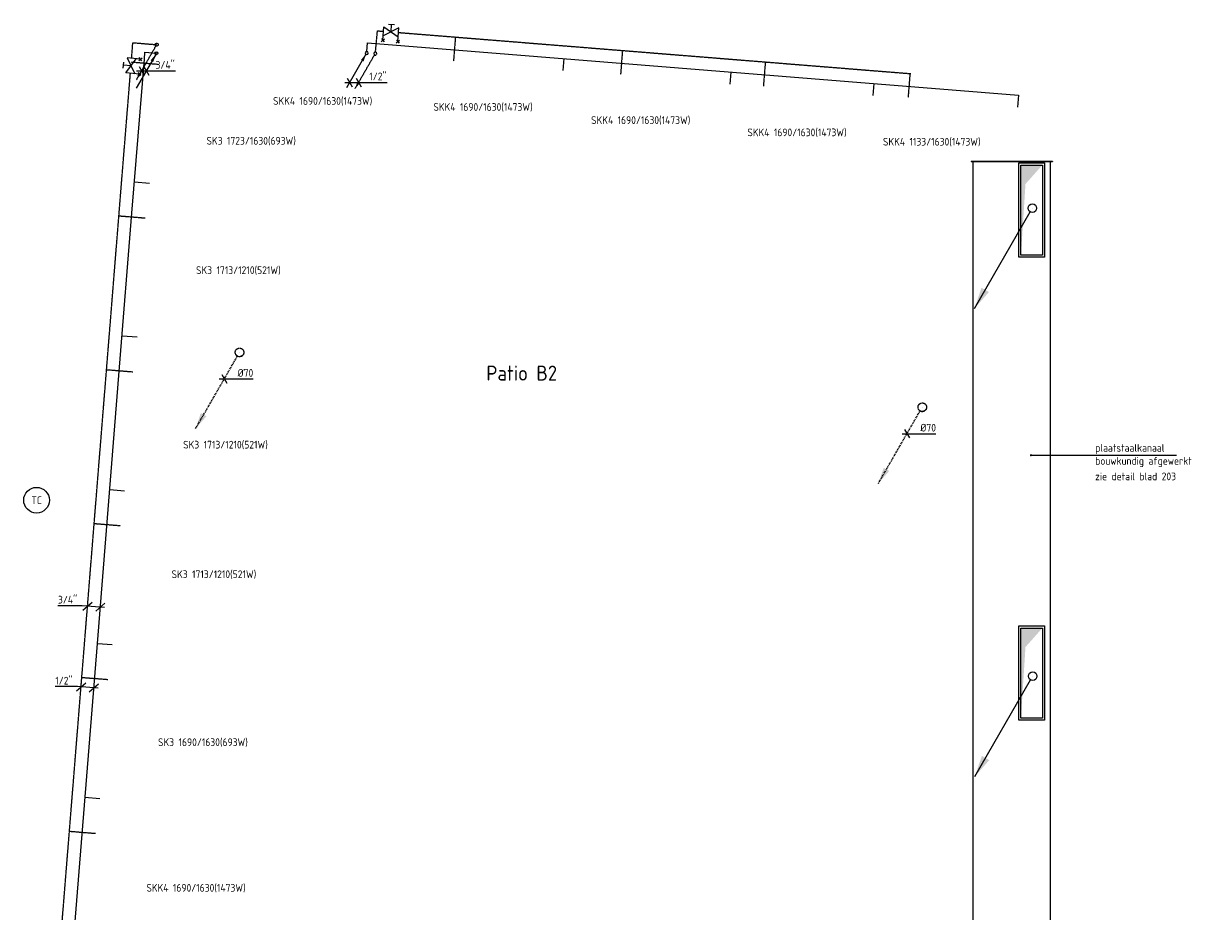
# Model space of a CAD drawing. Header units: millimetres. Extents: x -17664 to 63694, y -175 to 70975.
# Tile 7 of 22: x 12393 to 26213, y 32597 to 42948. Entities that reach past the tile are written whole.
import ezdxf
from ezdxf.enums import TextEntityAlignment as Align

# ---------------------------------------------------------------- set-up
doc = ezdxf.new("R2010")
doc.units = ezdxf.units.MM
for name, pattern in [('2322107', [2000, 1000, 1000]), ('2322107_a', [2000, 1000, 1000]), ('2322108', [7, 5, -2]), ('2322108_a', [7, 5, -2]), ('2322122', [47, 40, -7]), ('2322122_a', [19.5, 12.5, -7])]:
    doc.linetypes.add(name, pattern=pattern)
for name, color, linetype in [('bTuwkundig', 7, 'Continuous'), ('WL$1----', 4, 'Continuous'), ('WL521---', 4, '2322122'), ('WL561---', 4, 'Continuous'), ('WL561---_AANVOER', 1, '2322107'), ('WL561---_RETOUR', 5, '2322108'), ('WL570---_TOEVOER', 3, 'Continuous'), ('WL570---_TOEVOER_D', 3, 'Continuous'), ('WM521---', 1, 'Continuous'), ('WM5232--', 1, 'Continuous'), ('WM561---_AANVOER', 1, 'Continuous'), ('WM561---_RETOUR', 1, 'Continuous'), ('WM570---_TOEVOER', 1, 'Continuous'), ('WT561---', 7, 'Continuous')]:
    doc.layers.add(name, color=color, linetype=linetype)
doc.styles.add('BURO-018', font='BUROFONT', dxfattribs={"height": 1.8})
doc.styles.add('BURO-025', font='Burofont.shx', dxfattribs={"height": 2.5})
doc.styles.add('STABICAD-018', font='ISOCP.SHX', dxfattribs={"height": 90})
doc.styles.add('STABICAD-035', font='ISOCP.SHX', dxfattribs={"height": 175})
doc.dimstyles.new('STABICAD', dxfattribs={"dimscale": 50, "dimtxt": 90, "dimasz": 2, "dimexe": 0, "dimexo": 2.5, "dimgap": 1.5, "dimtad": 0, "dimdec": 0, "dimzin": 0, "dimdsep": 46, "dimtxsty": 'STABICAD-018', "dimblk1": 'OBLIQUE', "dimblk2": 'OBLIQUE', "dimsah": 1, "dimcen": -3, "dimadec": 1, "dimazin": 0, "dimtfac": 1, "dimtdec": 0, "dimtofl": 0, "dimtmove": 2, "dimatfit": 3, "dimfxl": 1, "dimtvp": 1.055556, "dimtolj": 1, "dimtzin": 0, "dimarcsym": 0})

# ---------------------------------------------------------------- blocks, each defined once
blk = doc.blocks.new('*U93')
at = {"color": 0, "linetype": 'Continuous'}
for p, q in [((0, 475, -3000), (5, 475, -3000)), ((0, -475, -3000), (0, 475, -3000)), ((5, -475, -3000), (5, 475, -3000)), ((5, 450, -3000), (14039, 450, -3000)), ((14044, 475, -3000), (14039, 475, -3000)), ((14039, -475, -3000), (14039, 475, -3000)), ((14044, -475, -3000), (14044, 475, -3000)), ((0, -475, -3000), (5, -475, -3000)), ((5, -450, -3000), (14039, -450, -3000)), ((14044, -475, -3000), (14039, -475, -3000))]:
    blk.add_line(p, q, dxfattribs=at)
at = {"layer": 'WM5232--', "color": 2, "style": 'STABICAD-018'}
for tag in ['CODE', 'POSITIONCODE', 'SECTIONCODE']:
    blk.add_attdef(tag, (23920, 27299, 3000), '', height=1.8, dxfattribs=at)
blk = doc.blocks.new('*U87')
at = {"linetype": '2322108'}
blk.add_hatch(color=2, dxfattribs=at).paths.add_polyline_path([(-236, -409), (-208, -325), (-177, -342)], flags=0)
at = {"color": 0, "linetype": '2322108'}
blk.add_line((0, 0), (0, 0, 1), dxfattribs=at)
at = {"color": 2, "linetype": '2322108_a'}
blk.add_line((-236, -409, 1), (-9, -15, 1), dxfattribs=at)
at = {"color": 2, "linetype": '2322108'}
blk.add_circle((0, 0, 1), 17.5, dxfattribs=at)
at = {"layer": 'WM5232--', "color": 2, "style": 'STABICAD-018'}
for tag, p in [('POSITIONCODE', (14227, 42754, 149)), ('SECTIONCODE', (14227, 42754, 149)), ('CODE', (14227, 42704, -1)), ('FLOORCODE', (14277, 42604, -1))]:
    blk.add_attdef(tag, p, '', height=1.2, dxfattribs=at)
blk = doc.blocks.new('*U88')
at = {"linetype": '2322107'}
blk.add_hatch(color=2, dxfattribs=at).paths.add_polyline_path([(-9, -15), (-37, -100), (-68, -82)], flags=0)
at = {"color": 0, "linetype": '2322107'}
blk.add_line((0, 0), (0, 0, 1), dxfattribs=at)
at = {"color": 2, "linetype": '2322107_a'}
blk.add_line((-9, -15, 1), (-236, -409, 1), dxfattribs=at)
at = {"color": 2, "linetype": '2322107'}
blk.add_circle((0, 0, 1), 17.5, dxfattribs=at)
at = {"layer": 'WM5232--', "color": 2, "style": 'STABICAD-018'}
for tag, p in [('POSITIONCODE', (14225, 42679, 149)), ('SECTIONCODE', (14225, 42679, 149)), ('CODE', (14225, 42629, -1)), ('FLOORCODE', (14275, 42529, -1))]:
    blk.add_attdef(tag, p, '', height=1.2, dxfattribs=at)
blk = doc.blocks.new('PI_SYM138')
at = {"color": 0, "linetype": 'Continuous'}
for p, q in [((-2.5, 1.5), (2.5, -1.5)), ((-2.5, -3), (-2.5, 1.5)), ((2.5, 1.5), (-2.5, -1.5)), ((-1, 2.5), (1, 2.5)), ((0, 0), (0, 2.5)), ((2.5, -3), (2.5, 1.5)), ((-3, -3.5), (-2, -2.5)), ((-3, -2.5), (-2, -3.5)), ((2, -3.5), (3, -2.5)), ((2, -2.5), (3, -3.5))]:
    blk.add_line(p, q, dxfattribs=at)
at = {"color": 0, "linetype": 'Continuous', "style": 'BURO-018'}
blk.add_attdef('PRODUCTCODE', text='', height=1.8, dxfattribs=at).set_placement((0, 0), align=Align.MIDDLE)
blk = doc.blocks.new('*U89')
at = {"color": 0, "linetype": 'Continuous'}
for p, q in [((-210, 17), (-494, 17)), ((50, -4), (-210, 17)), ((-203, -34), (-95, 58)), ((-54, -46), (54, 46))]:
    blk.add_line(p, q, dxfattribs=at)
at = {"color": 0, "linetype": 'Continuous', "style": 'STABICAD-018'}
blk.add_text("3/4''", height=90, dxfattribs=at).set_placement((-494, 42))
at = {"layer": 'WM5232--', "color": 2, "style": 'STABICAD-018'}
blk.add_attdef('CODE', (13287, 36144), '', height=1.2, dxfattribs=at)
blk = doc.blocks.new('*U90')
at = {"color": 0, "linetype": 'Continuous'}
for p, q in [((-192, 15), (-449, 15)), ((-203, -34), (-95, 58)), ((50, -4), (-192, 15)), ((-54, -46), (54, 46))]:
    blk.add_line(p, q, dxfattribs=at)
at = {"color": 0, "linetype": 'Continuous', "style": 'STABICAD-018'}
blk.add_text("1/2''", height=90, dxfattribs=at).set_placement((-449, 40))
at = {"layer": 'WM5232--', "color": 2, "style": 'STABICAD-018'}
blk.add_attdef('CODE', (13211, 35202), '', height=1.2, dxfattribs=at)
blk = doc.blocks.new('*U91')
at = {"linetype": '2322122'}
blk.add_hatch(color=2, dxfattribs=at).paths.add_polyline_path([(-512, -888), (-451, -707), (-386, -744)], flags=0)
at = {"color": 0, "linetype": '2322122'}
blk.add_line((0, 0), (0, 0, 1), dxfattribs=at)
at = {"color": 2, "linetype": '2322122_a'}
blk.add_line((-512, -888, 1), (-25, -43, 1), dxfattribs=at)
at = {"color": 2, "linetype": '2322122'}
blk.add_circle((0, 0, 1), 50, dxfattribs=at)
at = {"color": 0, "linetype": 'Continuous'}
blk.add_arc((0, 0, 1), 50, 240, 315, dxfattribs=at)
at = {"layer": 'WM5232--', "color": 2, "style": 'STABICAD-018'}
for tag, p in [('POSITIONCODE', (14911, 39265, 149)), ('SECTIONCODE', (14911, 39265, 149)), ('CODE', (14911, 39215, -1)), ('FLOORCODE', (14961, 39115, -1))]:
    blk.add_attdef(tag, p, '', height=1.8, dxfattribs=at)
blk = doc.blocks.new('*U92')
at = {"color": 0, "linetype": 'Continuous'}
for p, q in [((-58, 0), (106, 0)), ((-29, 50), (29, -50)), ((106, 0), (336, 0))]:
    blk.add_line(p, q, dxfattribs=at)
at = {"color": 0, "linetype": 'Continuous', "style": 'STABICAD-018'}
blk.add_text('%%c70', height=90, dxfattribs=at).set_placement((156, 25))
at = {"layer": 'WM5232--', "color": 2, "style": 'STABICAD-018'}
blk.add_attdef('CODE', (14733, 38806, -1), '', height=1.8, dxfattribs=at)
blk = doc.blocks.new('*U95')
at = {"linetype": 'Continuous'}
blk.add_hatch(color=0, dxfattribs=at).paths.add_polyline_path([(125, 525), (-125, 525), (-125, -525), (-72, 304)], flags=0)
at = {"color": 0, "linetype": 'Continuous'}
for p, q in [((-150, 550, -3000), (150, 550, -3000)), ((-150, -550, -3000), (-150, 550, -3000)), ((-125, 525, -3000), (125, 525, -3000)), ((-125, -525, -3000), (-125, 525, -3000)), ((125, 525, -3000), (125, -525, -3000)), ((150, 550, -3000), (150, -550, -3000)), ((150, -550, -3000), (-150, -550, -3000)), ((125, -525, -3000), (-125, -525, -3000))]:
    blk.add_line(p, q, dxfattribs=at)
at = {"layer": 'WM570---_TOEVOER', "color": 2, "style": 'STABICAD-018'}
for tag in ['CODE', 'POSITIONCODE', 'SECTIONCODE']:
    blk.add_attdef(tag, (25893, 31507, 3000), '', height=1.8, dxfattribs=at)
blk = doc.blocks.new('*U98')
at = {"linetype": 'Continuous'}
blk.add_hatch(color=2, dxfattribs=at).paths.add_polyline_path([(-675, -1169), (-593, -928), (-507, -978)], flags=0)
at = {"color": 0, "linetype": 'Continuous'}
blk.add_line((0, 0), (0, 0, 1), dxfattribs=at)
at = {"color": 2, "linetype": 'Continuous'}
blk.add_line((-675, -1169, 1), (-25, -43, 1), dxfattribs=at)
at = {"color": 0, "linetype": 'Continuous'}
blk.add_circle((0, 0, 1), 50, dxfattribs=at)
at = {"color": 2, "linetype": 'Continuous'}
blk.add_circle((0, 0, 1), 50, dxfattribs=at)
at = {"layer": 'WM5232--', "color": 2, "style": 'STABICAD-018'}
for tag, p in [('POSITIONCODE', (24164, 35488, 149)), ('SECTIONCODE', (24164, 35488, 149)), ('CODE', (24164, 35438, -1)), ('FLOORCODE', (24214, 35338, -1))]:
    blk.add_attdef(tag, p, '', height=1.8, dxfattribs=at)
blk = doc.blocks.new('*U99')
at = {"linetype": 'Continuous'}
blk.add_hatch(color=2, dxfattribs=at).paths.add_polyline_path([(-675, -1169), (-593, -928), (-507, -978)], flags=0)
at = {"color": 0, "linetype": 'Continuous'}
blk.add_line((0, 0), (0, 0, 1), dxfattribs=at)
at = {"color": 2, "linetype": 'Continuous'}
blk.add_line((-675, -1169, 1), (-25, -43, 1), dxfattribs=at)
at = {"color": 0, "linetype": 'Continuous'}
blk.add_circle((0, 0, 1), 50, dxfattribs=at)
at = {"color": 2, "linetype": 'Continuous'}
blk.add_circle((0, 0, 1), 50, dxfattribs=at)
at = {"layer": 'WM5232--', "color": 2, "style": 'STABICAD-018'}
for tag, p in [('POSITIONCODE', (24160, 40947, 149)), ('SECTIONCODE', (24160, 40947, 149)), ('CODE', (24160, 40897, -1)), ('FLOORCODE', (24210, 40797, -1))]:
    blk.add_attdef(tag, p, '', height=1.8, dxfattribs=at)
blk = doc.blocks.new('*U100')
at = {"color": 0, "linetype": 'Continuous'}
for p, q in [((-58, 0), (113, 0)), ((-29, 50), (29, -50)), ((25, 50), (83, -50)), ((113, 0), (397, 0))]:
    blk.add_line(p, q, dxfattribs=at)
at = {"color": 0, "linetype": 'Continuous', "style": 'STABICAD-018'}
blk.add_text("3/4''", height=90, dxfattribs=at).set_placement((163, 25))
at = {"layer": 'WM5232--', "color": 2, "style": 'STABICAD-018'}
blk.add_attdef('CODE', (13768, 42398), '', height=1.2, dxfattribs=at)
blk = doc.blocks.new('*U102')
at = {"linetype": '2322107'}
blk.add_hatch(color=2, dxfattribs=at).paths.add_polyline_path([(-9, -15), (-37, -100), (-68, -82)], flags=0)
at = {"color": 0, "linetype": '2322107'}
blk.add_line((0, 0), (0, 0, 1), dxfattribs=at)
at = {"color": 2, "linetype": '2322107_a'}
blk.add_line((-9, -15, 1), (-236, -409, 1), dxfattribs=at)
at = {"color": 2, "linetype": '2322107'}
blk.add_arc((0, 0, 1), 17.5, 88.6885, 82.1368, dxfattribs=at)
at = {"layer": 'WM5232--', "color": 2, "style": 'STABICAD-018'}
for tag, p in [('POSITIONCODE', (16395, 42758, 149)), ('SECTIONCODE', (16395, 42758, 149)), ('CODE', (16395, 42708, -1)), ('FLOORCODE', (16445, 42608, -1))]:
    blk.add_attdef(tag, p, '', height=1.2, dxfattribs=at)
blk = doc.blocks.new('*U101')
at = {"linetype": '2322108'}
blk.add_hatch(color=2, dxfattribs=at).paths.add_polyline_path([(-236, -409), (-208, -325), (-177, -342)], flags=0)
at = {"color": 0, "linetype": '2322108'}
blk.add_line((0, 0), (0, 0, 1), dxfattribs=at)
at = {"color": 2, "linetype": '2322108_a'}
blk.add_line((-236, -409, 1), (-9, -15, 1), dxfattribs=at)
at = {"color": 2, "linetype": '2322108'}
blk.add_arc((0, 0, 1), 17.5, 87.4885, 80.9369, dxfattribs=at)
at = {"layer": 'WM5232--', "color": 2, "style": 'STABICAD-018'}
for tag, p in [('POSITIONCODE', (16495, 42750, 149)), ('SECTIONCODE', (16495, 42750, 149)), ('CODE', (16495, 42700, -1)), ('FLOORCODE', (16545, 42600, -1))]:
    blk.add_attdef(tag, p, '', height=1.2, dxfattribs=at)
blk = doc.blocks.new('*U103')
at = {"color": 0, "linetype": 'Continuous'}
for p, q in [((-58, 0), (178, 0)), ((-29, 50), (29, -50)), ((75, 50), (133, -50)), ((178, 0), (435, 0))]:
    blk.add_line(p, q, dxfattribs=at)
at = {"color": 0, "linetype": 'Continuous', "style": 'STABICAD-018'}
blk.add_text("1/2''", height=90, dxfattribs=at).set_placement((228, 25))
at = {"layer": 'WM5232--', "color": 2, "style": 'STABICAD-018'}
blk.add_attdef('CODE', (16197, 42264), '', height=1.2, dxfattribs=at)
blk = doc.blocks.new('_Oblique')
at = {"color": 0, "linetype": 'ByBlock', "lineweight": -2}
blk.add_line((-0.5, -0.5), (0.5, 0.5), dxfattribs=at)
blk = doc.blocks.new('MD_SYM527')
at = {"color": 0, "linetype": 'Continuous'}
blk.add_circle((0, 0), 3, dxfattribs=at)
at = {"color": 0, "style": 'BURO-025'}
blk.add_attdef('SIGNAL_HIGH', (6.03, 6.3), '', height=2.5, dxfattribs=at)
blk.add_attdef('CODE', text='', height=2.5, dxfattribs=at).set_placement((0, 4.93), align=Align.MIDDLE)
blk.add_attdef('SIGNAL_LOW', text='', height=2.5, dxfattribs=at).set_placement((6.25, 3.27), align=Align.TOP_LEFT)

msp = doc.modelspace()

# ---------------------------------------------------------------- linework, layer by layer
at = {"layer": 'WL561---_AANVOER', "linetype": '2322107'}
for p, q in [((16397, 42625), (16405, 42724)), ((16405, 42724), (23997, 42115)), ((13801, 42533), (13807, 42615)), ((13807, 42615), (13942, 42604)), ((13656, 40739), (13801, 42533)), ((18694, 42541), (18683, 42402)), ((20643, 42384), (20632, 42245)), ((22310, 42250), (22299, 42111)), ((23997, 42115), (23986, 41976)), ((13686, 41104), (13859, 41090)), ((13512, 38944), (13656, 40739)), ((13541, 39310), (13715, 39296)), ((13253, 35721), (13512, 38944)), ((13397, 37516), (13570, 37502)), ((12790, 29973), (13253, 35721)), ((13253, 35721), (13426, 35707)), ((13108, 33927), (13282, 33913))]:
    msp.add_line(p, q, dxfattribs=at)
at = {"layer": 'WL561---_RETOUR', "linetype": '2322108'}
for p, q in [((16497, 42617), (16520, 42865)), ((16520, 42865), (16590, 42860)), ((16765, 42846), (22741, 42366)), ((13652, 42545), (13666, 42727)), ((13666, 42727), (13945, 42704)), ((17429, 42792), (17407, 42511)), ((19378, 42636), (19356, 42355)), ((13648, 42502), (13955, 42477)), ((21045, 42502), (21022, 42221)), ((13540, 41159), (13638, 42370)), ((22732, 42367), (22710, 42086)), ((13396, 39364), (13540, 41159)), ((13504, 40708), (13810, 40683)), ((13071, 35325), (13396, 39364)), ((13360, 38914), (13666, 38889)), ((13215, 37120), (13522, 37095)), ((12530, 28599), (13071, 35325)), ((13071, 35325), (13377, 35301)), ((12927, 33531), (13233, 33506))]:
    msp.add_line(p, q, dxfattribs=at)

# ---------------------------------------------------------------- block references
at = {"layer": 'WL$1----', "color": 2, "linetype": 'Continuous'}
ref = msp.add_blockref('MD_SYM527', (12543, 37391), dxfattribs=dict(at, xscale=50, yscale=50))
ref.add_attrib('CODE', 'TC', dxfattribs={"layer": '0', "color": 1, "linetype": 'Continuous', "height": 90, "style": 'STABICAD-018'}).set_placement((12543, 37391), align=Align.MIDDLE)
at = {"layer": 'WL521---', "linetype": '2322122'}
for p in [(14911, 39115, -1), (22876, 38476, -1)]:
    msp.add_blockref('*U91', p, dxfattribs=at)
at = {"layer": 'WL561---', "color": 2, "linetype": 'Continuous'}
for p, xscale, yscale, zscale, rotation in [((16678, 42853), 34.99999999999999, 34.99999999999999, 34.99999999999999, 355.4126376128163), ((13645, 42457), 35, 35, 35, 85.39999999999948)]:
    msp.add_blockref('PI_SYM138', p, dxfattribs=dict(at, xscale=xscale, yscale=yscale, zscale=zscale, rotation=rotation))
at = {"layer": 'WL561---_AANVOER', "linetype": '2322107'}
for name, p in [('*U88', (13942, 42604, -1)), ('*U102', (16395, 42608, -1))]:
    msp.add_blockref(name, p, dxfattribs=at)
at = {"layer": 'WL561---_RETOUR', "linetype": '2322108'}
for name, p in [('*U87', (13945, 42704, -1)), ('*U101', (16495, 42600, -1))]:
    msp.add_blockref(name, p, dxfattribs=at)
at = {"layer": 'WL570---_TOEVOER', "linetype": 'Continuous'}
for name, p in [('*U99', (24160, 40797, -1)), ('*U98', (24164, 35338, -1))]:
    msp.add_blockref(name, p, dxfattribs=at)
at = {"layer": 'WL570---_TOEVOER_D', "linetype": 'Continuous', "rotation": 90.00000000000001}
msp.add_blockref('*U93', (23920, 27299, 3000), dxfattribs=at)
at = {"layer": 'WL570---_TOEVOER_D', "linetype": 'Continuous'}
for p in [(24152, 40775, 3000), (24152, 35375, 3000)]:
    msp.add_blockref('*U95', p, dxfattribs=at)
at = {"layer": 'WM521---', "linetype": 'Continuous'}
for p in [(14733, 38806, -1), (22698, 38167, -1)]:
    msp.add_blockref('*U92', p, dxfattribs=at)
at = {"layer": 'WM561---_AANVOER', "linetype": 'Continuous'}
for name, p in [('*U103', (16197, 42264)), ('*U89', (13287, 36144)), ('*U90', (13211, 35202))]:
    msp.add_blockref(name, p, dxfattribs=at)
at = {"layer": 'WM561---_RETOUR', "linetype": 'Continuous'}
msp.add_blockref('*U100', (13768, 42398), dxfattribs=at)

# ---------------------------------------------------------------- texts
at = {"layer": 'bTuwkundig', "color": 3, "style": 'STABICAD-035'}
msp.add_text('Patio B2', height=175, dxfattribs=at).set_placement((17790, 38786, -500))
at = {"layer": 'WM570---_TOEVOER', "style": 'STABICAD-018'}
for s, p in [('plaatstaalkanaal', (24893, 37957)), ('bouwkundig afgewerkt', (24893, 37805)), ('zie detail blad 203', (24893, 37624))]:
    msp.add_text(s, height=90, dxfattribs=at).set_placement(p)
at = {"layer": 'WT561---', "color": 1, "style": 'STABICAD-018'}
for s, p in [('SKK4 1690/1630(1473W)', (15301, 42002)), ('SKK4 1690/1630(1473W)', (17172, 41932)), ('SKK4 1690/1630(1473W)', (19012, 41779)), ('SKK4 1690/1630(1473W)', (20835, 41636)), ('SK3 1723/1630(693W)', (14525, 41538)), ('SKK4 1133/1630(1473W)', (22417, 41527)), ('SK3 1713/1210(521W)', (14403, 40029)), ('SK3 1713/1210(521W)', (14253, 37994)), ('SK3 1713/1210(521W)', (14118, 36483)), ('SK3 1690/1630(693W)', (13960, 34524)), ('SKK4 1690/1630(1473W)', (13824, 32826))]:
    msp.add_text(s, height=90, dxfattribs=at).set_placement(p)

# ---------------------------------------------------------------- leaders
at = {"layer": 'WM570---_TOEVOER'}
msp.add_leader([(24144, 37916), (25843, 37916)], dimstyle='STABICAD', override={"dimgap": 1.5, "dimtad": 0, "dimldrblk": 'DotSmall'}, dxfattribs=at)

doc.saveas('drawing.dxf')
